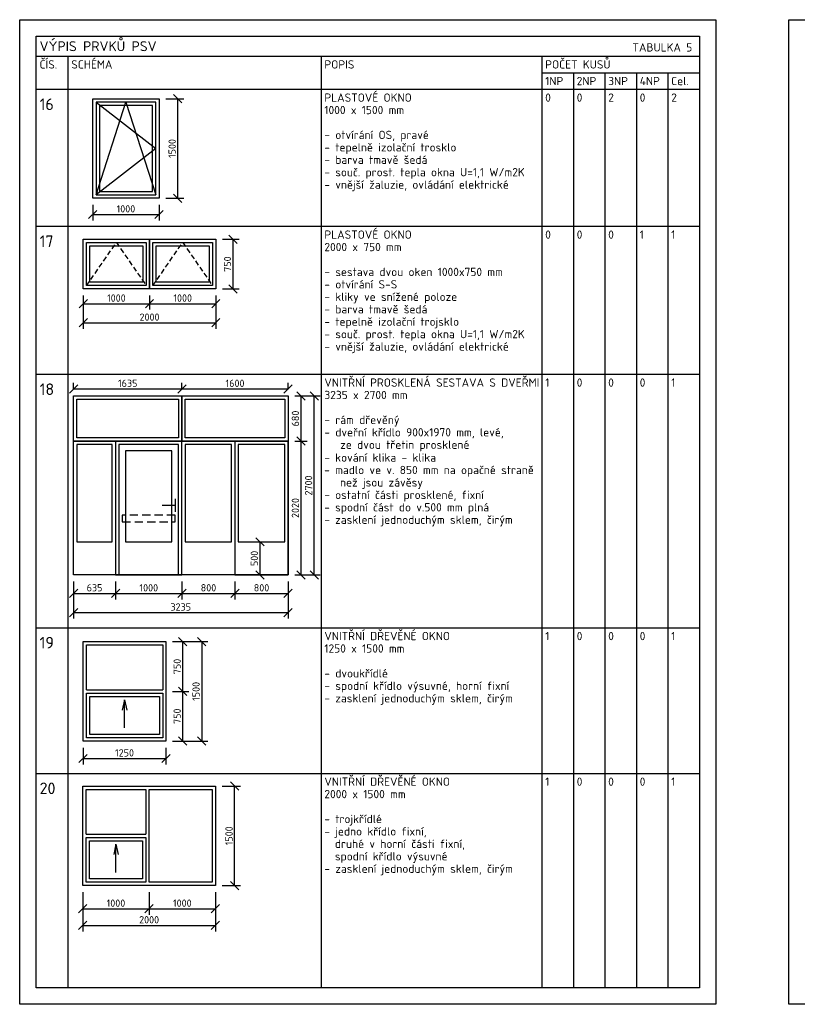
# Model space of a CAD drawing. Header units: millimetres. Extents: x -118752 to 407724, y -73278 to 155058.
# Tile 123 of 256: x -38756 to -27029, y 115672 to 130522. Entities that reach past the tile are written whole.
import ezdxf

# ---------------------------------------------------------------- set-up
doc = ezdxf.new("R2010")
doc.units = ezdxf.units.MM
doc.header["$LTSCALE"] = 10
doc.linetypes.add('DASH', pattern=[0.75, 0.5, -0.25])
for name, color, linetype, lineweight in [('CKKOTY', 3, 'Continuous', 25), ('CKTABULKY', 7, 'Continuous', 25), ('pohledy', 7, 'Continuous', 25)]:
    doc.layers.add(name, color=color, linetype=linetype, lineweight=lineweight)
doc.styles.get("Standard").update_dxf_attribs({"font": 'isocpeur.ttf'})
doc.styles.add('TABULKY', font='isocpeur.ttf')
doc.dimstyles.new('CADKON obrazky', dxfattribs={"dimscale": 50, "dimtxt": 2.2, "dimasz": 2.5, "dimexe": 1.8, "dimexo": 2, "dimgap": 0.6, "dimtad": 1, "dimrnd": 1, "dimtxsty": 'Standard', "dimblk1": 'OBLIQUE', "dimblk2": 'OBLIQUE', "dimsah": 1, "dimcen": 2.5, "dimadec": 1, "dimazin": 2, "dimtfac": 1, "dimtdec": 4, "dimtix": 1, "dimtmove": 2, "dimatfit": 3, "dimldrblk": 'OPEN30', "dimfxl": 5, "dimfxlon": 1, "dimtolj": 1, "dimarcsym": 0})

# ---------------------------------------------------------------- blocks, each defined once
blk = doc.blocks.new('_OBLIQUE')
at = {"color": 0, "linetype": 'ByBlock'}
blk.add_line((-0.5, -0.5), (0.5, 0.5), dxfattribs=at)
blk = doc.blocks.new('*D8533')
at = {"layer": 'CKKOTY', "color": 0, "lineweight": -2}
for p, q in [((-37654, 127729), (-37654, 127494)), ((-36654, 127729), (-36654, 127494)), ((-37654, 127584), (-36654, 127584))]:
    blk.add_line(p, q, dxfattribs=at)
at = {"layer": 'Defpoints', "color": 0}
for p in [(-37654, 127829), (-36654, 127829), (-36654, 127584)]:
    blk.add_point(p, dxfattribs=at)
at = {"layer": 'CKKOTY', "color": 0, "lineweight": -2, "xscale": 125, "yscale": 125, "zscale": 125, "rotation": 180}
blk.add_blockref('_OBLIQUE', (-37654, 127584), dxfattribs=at)
at = {"layer": 'CKKOTY', "color": 0, "lineweight": -2, "xscale": 125, "yscale": 125, "zscale": 125}
blk.add_blockref('_OBLIQUE', (-36654, 127584), dxfattribs=at)
at = {"layer": 'CKKOTY', "color": 0, "insert": (-37154, 127669), "char_height": 110, "attachment_point": 5}
blk.add_mtext('\\A1;1000', dxfattribs=at)
blk = doc.blocks.new('_Open30')
at = {"color": 0, "lineweight": -2}
for p, q in [((-1, 0.27), (0, 0)), ((0, 0), (-1, -0.27)), ((0, 0), (-1, 0))]:
    blk.add_line(p, q, dxfattribs=at)
blk = doc.blocks.new('*D8534')
at = {"layer": 'CKKOTY', "color": 0, "lineweight": -2}
for p, q in [((-36554, 129329), (-36282, 129329)), ((-36372, 127829), (-36372, 129329)), ((-36554, 127829), (-36282, 127829))]:
    blk.add_line(p, q, dxfattribs=at)
at = {"layer": 'Defpoints', "color": 0}
for p in [(-36654, 129329), (-36372, 129329), (-36654, 127829)]:
    blk.add_point(p, dxfattribs=at)
at = {"layer": 'CKKOTY', "color": 0, "lineweight": -2, "xscale": 125, "yscale": 125, "zscale": 125}
for p, rotation in [((-36372, 129329), 90), ((-36372, 127829), 270)]:
    blk.add_blockref('_OBLIQUE', p, dxfattribs=dict(at, rotation=rotation))
at = {"layer": 'CKKOTY', "color": 0, "insert": (-36457, 128579), "char_height": 110, "attachment_point": 5, "rotation": 90}
blk.add_mtext('\\A1;1500', dxfattribs=at)
blk = doc.blocks.new('*D8535')
at = {"layer": 'CKKOTY', "color": 0, "lineweight": -2}
for p, q in [((-37798, 126361), (-37798, 126149)), ((-37798, 126239), (-36798, 126239)), ((-36798, 126361), (-36798, 126149))]:
    blk.add_line(p, q, dxfattribs=at)
at = {"layer": 'Defpoints', "color": 0}
for p in [(-37798, 126461), (-36798, 126461), (-36798, 126239)]:
    blk.add_point(p, dxfattribs=at)
at = {"layer": 'CKKOTY', "color": 0, "lineweight": -2, "xscale": 125, "yscale": 125, "zscale": 125, "rotation": 180}
blk.add_blockref('_OBLIQUE', (-37798, 126239), dxfattribs=at)
at = {"layer": 'CKKOTY', "color": 0, "lineweight": -2, "xscale": 125, "yscale": 125, "zscale": 125}
blk.add_blockref('_OBLIQUE', (-36798, 126239), dxfattribs=at)
at = {"layer": 'CKKOTY', "color": 0, "insert": (-37298, 126324), "char_height": 110, "attachment_point": 5}
blk.add_mtext('\\A1;1000', dxfattribs=at)
blk = doc.blocks.new('*D8536')
at = {"layer": 'CKKOTY', "color": 0, "lineweight": -2}
for p, q in [((-36798, 126361), (-36798, 126149)), ((-36798, 126239), (-35798, 126239)), ((-35798, 126361), (-35798, 126149))]:
    blk.add_line(p, q, dxfattribs=at)
at = {"layer": 'Defpoints', "color": 0}
for p in [(-36798, 126461), (-35798, 126461), (-35798, 126239)]:
    blk.add_point(p, dxfattribs=at)
at = {"layer": 'CKKOTY', "color": 0, "lineweight": -2, "xscale": 125, "yscale": 125, "zscale": 125, "rotation": 180}
blk.add_blockref('_OBLIQUE', (-36798, 126239), dxfattribs=at)
at = {"layer": 'CKKOTY', "color": 0, "lineweight": -2, "xscale": 125, "yscale": 125, "zscale": 125}
blk.add_blockref('_OBLIQUE', (-35798, 126239), dxfattribs=at)
at = {"layer": 'CKKOTY', "color": 0, "insert": (-36298, 126324), "char_height": 110, "attachment_point": 5}
blk.add_mtext('\\A1;1000', dxfattribs=at)
blk = doc.blocks.new('*D8537')
at = {"layer": 'CKKOTY', "color": 0, "lineweight": -2}
for p, q in [((-35698, 127211), (-35447, 127211)), ((-35537, 126461), (-35537, 127211)), ((-35698, 126461), (-35447, 126461))]:
    blk.add_line(p, q, dxfattribs=at)
at = {"layer": 'Defpoints', "color": 0}
for p in [(-35798, 127211), (-35537, 127211), (-35798, 126461)]:
    blk.add_point(p, dxfattribs=at)
at = {"layer": 'CKKOTY', "color": 0, "lineweight": -2, "xscale": 125, "yscale": 125, "zscale": 125}
for p, rotation in [((-35537, 127211), 90), ((-35537, 126461), 270)]:
    blk.add_blockref('_OBLIQUE', p, dxfattribs=dict(at, rotation=rotation))
at = {"layer": 'CKKOTY', "color": 0, "insert": (-35622, 126836), "char_height": 110, "attachment_point": 5, "rotation": 90}
blk.add_mtext('\\A1;750', dxfattribs=at)
blk = doc.blocks.new('*D8538')
at = {"layer": 'CKKOTY', "color": 0, "lineweight": -2}
for p, q in [((-37798, 126201), (-37798, 125861)), ((-35798, 126201), (-35798, 125861)), ((-37798, 125951), (-35798, 125951))]:
    blk.add_line(p, q, dxfattribs=at)
at = {"layer": 'Defpoints', "color": 0}
for p in [(-37798, 126461), (-35798, 126461), (-35798, 125951)]:
    blk.add_point(p, dxfattribs=at)
at = {"layer": 'CKKOTY', "color": 0, "lineweight": -2, "xscale": 125, "yscale": 125, "zscale": 125, "rotation": 180}
blk.add_blockref('_OBLIQUE', (-37798, 125951), dxfattribs=at)
at = {"layer": 'CKKOTY', "color": 0, "lineweight": -2, "xscale": 125, "yscale": 125, "zscale": 125}
blk.add_blockref('_OBLIQUE', (-35798, 125951), dxfattribs=at)
at = {"layer": 'CKKOTY', "color": 0, "insert": (-36798, 126036), "char_height": 110, "attachment_point": 5}
blk.add_mtext('\\A1;2000', dxfattribs=at)
blk = doc.blocks.new('*D8539')
at = {"layer": 'CKKOTY', "color": 0, "lineweight": -2}
for p, q in [((-34609, 124167), (-34423, 124167)), ((-34513, 122147), (-34513, 124167)), ((-34609, 122147), (-34423, 122147))]:
    blk.add_line(p, q, dxfattribs=at)
at = {"layer": 'Defpoints', "color": 0}
for p in [(-34709, 124167), (-34513, 124167), (-34709, 122147)]:
    blk.add_point(p, dxfattribs=at)
at = {"layer": 'CKKOTY', "color": 0, "lineweight": -2, "xscale": 125, "yscale": 125, "zscale": 125}
for p, rotation in [((-34513, 124167), 90), ((-34513, 122147), 270)]:
    blk.add_blockref('_OBLIQUE', p, dxfattribs=dict(at, rotation=rotation))
at = {"layer": 'CKKOTY', "color": 0, "insert": (-34598, 123157), "char_height": 110, "attachment_point": 5, "rotation": 90}
blk.add_mtext('\\A1;2020', dxfattribs=at)
blk = doc.blocks.new('*D8540')
at = {"layer": 'CKKOTY', "color": 0, "lineweight": -2}
for p, q in [((-34609, 124847), (-34423, 124847)), ((-34513, 124167), (-34513, 124847)), ((-34609, 124167), (-34423, 124167))]:
    blk.add_line(p, q, dxfattribs=at)
at = {"layer": 'Defpoints', "color": 0}
for p in [(-34709, 124847), (-34513, 124847), (-34709, 124167)]:
    blk.add_point(p, dxfattribs=at)
at = {"layer": 'CKKOTY', "color": 0, "lineweight": -2, "xscale": 125, "yscale": 125, "zscale": 125}
for p, rotation in [((-34513, 124847), 90), ((-34513, 124167), 270)]:
    blk.add_blockref('_OBLIQUE', p, dxfattribs=dict(at, rotation=rotation))
at = {"layer": 'CKKOTY', "color": 0, "insert": (-34598, 124507), "char_height": 110, "attachment_point": 5, "rotation": 90}
blk.add_mtext('\\A1;680', dxfattribs=at)
blk = doc.blocks.new('*D8541')
at = {"layer": 'CKKOTY', "color": 0, "lineweight": -2}
for p, q in [((-34564, 124847), (-34224, 124847)), ((-34314, 122147), (-34314, 124847)), ((-34564, 122147), (-34224, 122147))]:
    blk.add_line(p, q, dxfattribs=at)
at = {"layer": 'Defpoints', "color": 0}
for p in [(-34709, 124847), (-34314, 124847), (-34709, 122147)]:
    blk.add_point(p, dxfattribs=at)
at = {"layer": 'CKKOTY', "color": 0, "lineweight": -2, "xscale": 125, "yscale": 125, "zscale": 125}
for p, rotation in [((-34314, 124847), 90), ((-34314, 122147), 270)]:
    blk.add_blockref('_OBLIQUE', p, dxfattribs=dict(at, rotation=rotation))
at = {"layer": 'CKKOTY', "color": 0, "insert": (-34399, 123497), "char_height": 110, "attachment_point": 5, "rotation": 90}
blk.add_mtext('\\A1;2700', dxfattribs=at)
blk = doc.blocks.new('*D8542')
at = {"layer": 'CKKOTY', "color": 0, "lineweight": -2}
for p, q in [((-35359, 122647), (-35042, 122647)), ((-35132, 122647), (-35132, 122147)), ((-35359, 122147), (-35042, 122147))]:
    blk.add_line(p, q, dxfattribs=at)
at = {"layer": 'Defpoints', "color": 0}
for p in [(-35459, 122647), (-35459, 122147), (-35132, 122147)]:
    blk.add_point(p, dxfattribs=at)
at = {"layer": 'CKKOTY', "color": 0, "lineweight": -2, "xscale": 125, "yscale": 125, "zscale": 125}
for p, rotation in [((-35132, 122647), 90), ((-35132, 122147), 270)]:
    blk.add_blockref('_OBLIQUE', p, dxfattribs=dict(at, rotation=rotation))
at = {"layer": 'CKKOTY', "color": 0, "insert": (-35217, 122397), "char_height": 110, "attachment_point": 5, "rotation": 90}
blk.add_mtext('\\A1;500', dxfattribs=at)
blk = doc.blocks.new('*D8543')
at = {"layer": 'CKKOTY', "color": 0, "lineweight": -2}
for p, q in [((-37944, 122047), (-37944, 121779)), ((-37309, 122047), (-37309, 121779)), ((-37944, 121869), (-37309, 121869))]:
    blk.add_line(p, q, dxfattribs=at)
at = {"layer": 'Defpoints', "color": 0}
for p in [(-37944, 122147), (-37309, 122147), (-37309, 121869)]:
    blk.add_point(p, dxfattribs=at)
at = {"layer": 'CKKOTY', "color": 0, "lineweight": -2, "xscale": 125, "yscale": 125, "zscale": 125, "rotation": 180}
blk.add_blockref('_OBLIQUE', (-37944, 121869), dxfattribs=at)
at = {"layer": 'CKKOTY', "color": 0, "lineweight": -2, "xscale": 125, "yscale": 125, "zscale": 125}
blk.add_blockref('_OBLIQUE', (-37309, 121869), dxfattribs=at)
at = {"layer": 'CKKOTY', "color": 0, "insert": (-37627, 121954), "char_height": 110, "attachment_point": 5}
blk.add_mtext('\\A1;635', dxfattribs=at)
blk = doc.blocks.new('*D8544')
at = {"layer": 'CKKOTY', "color": 0, "lineweight": -2}
for p, q in [((-37309, 122047), (-37309, 121779)), ((-36309, 122047), (-36309, 121779)), ((-37309, 121869), (-36309, 121869))]:
    blk.add_line(p, q, dxfattribs=at)
at = {"layer": 'Defpoints', "color": 0}
for p in [(-37309, 122147), (-36309, 122147), (-36309, 121869)]:
    blk.add_point(p, dxfattribs=at)
at = {"layer": 'CKKOTY', "color": 0, "lineweight": -2, "xscale": 125, "yscale": 125, "zscale": 125, "rotation": 180}
blk.add_blockref('_OBLIQUE', (-37309, 121869), dxfattribs=at)
at = {"layer": 'CKKOTY', "color": 0, "lineweight": -2, "xscale": 125, "yscale": 125, "zscale": 125}
blk.add_blockref('_OBLIQUE', (-36309, 121869), dxfattribs=at)
at = {"layer": 'CKKOTY', "color": 0, "insert": (-36809, 121954), "char_height": 110, "attachment_point": 5}
blk.add_mtext('\\A1;1000', dxfattribs=at)
blk = doc.blocks.new('*D8545')
at = {"layer": 'CKKOTY', "color": 0, "lineweight": -2}
for p, q in [((-36309, 122047), (-36309, 121779)), ((-35509, 122047), (-35509, 121779)), ((-36309, 121869), (-35509, 121869))]:
    blk.add_line(p, q, dxfattribs=at)
at = {"layer": 'Defpoints', "color": 0}
for p in [(-36309, 122147), (-35509, 122147), (-35509, 121869)]:
    blk.add_point(p, dxfattribs=at)
at = {"layer": 'CKKOTY', "color": 0, "lineweight": -2, "xscale": 125, "yscale": 125, "zscale": 125, "rotation": 180}
blk.add_blockref('_OBLIQUE', (-36309, 121869), dxfattribs=at)
at = {"layer": 'CKKOTY', "color": 0, "lineweight": -2, "xscale": 125, "yscale": 125, "zscale": 125}
blk.add_blockref('_OBLIQUE', (-35509, 121869), dxfattribs=at)
at = {"layer": 'CKKOTY', "color": 0, "insert": (-35909, 121954), "char_height": 110, "attachment_point": 5}
blk.add_mtext('\\A1;800', dxfattribs=at)
blk = doc.blocks.new('*D8546')
at = {"layer": 'CKKOTY', "color": 0, "lineweight": -2}
for p, q in [((-35509, 122047), (-35509, 121779)), ((-34709, 122047), (-34709, 121779)), ((-35509, 121869), (-34709, 121869))]:
    blk.add_line(p, q, dxfattribs=at)
at = {"layer": 'Defpoints', "color": 0}
for p in [(-35509, 122147), (-34709, 122147), (-34709, 121869)]:
    blk.add_point(p, dxfattribs=at)
at = {"layer": 'CKKOTY', "color": 0, "lineweight": -2, "xscale": 125, "yscale": 125, "zscale": 125, "rotation": 180}
blk.add_blockref('_OBLIQUE', (-35509, 121869), dxfattribs=at)
at = {"layer": 'CKKOTY', "color": 0, "lineweight": -2, "xscale": 125, "yscale": 125, "zscale": 125}
blk.add_blockref('_OBLIQUE', (-34709, 121869), dxfattribs=at)
at = {"layer": 'CKKOTY', "color": 0, "insert": (-35109, 121954), "char_height": 110, "attachment_point": 5}
blk.add_mtext('\\A1;800', dxfattribs=at)
blk = doc.blocks.new('*D8547')
at = {"layer": 'CKKOTY', "color": 0, "lineweight": -2}
for p, q in [((-37944, 121830), (-37944, 121490)), ((-34709, 121830), (-34709, 121490)), ((-37944, 121580), (-34709, 121580))]:
    blk.add_line(p, q, dxfattribs=at)
at = {"layer": 'Defpoints', "color": 0}
for p in [(-37944, 122147), (-34709, 122147), (-34709, 121580)]:
    blk.add_point(p, dxfattribs=at)
at = {"layer": 'CKKOTY', "color": 0, "lineweight": -2, "xscale": 125, "yscale": 125, "zscale": 125, "rotation": 180}
blk.add_blockref('_OBLIQUE', (-37944, 121580), dxfattribs=at)
at = {"layer": 'CKKOTY', "color": 0, "lineweight": -2, "xscale": 125, "yscale": 125, "zscale": 125}
blk.add_blockref('_OBLIQUE', (-34709, 121580), dxfattribs=at)
at = {"layer": 'CKKOTY', "color": 0, "insert": (-36327, 121665), "char_height": 110, "attachment_point": 5}
blk.add_mtext('\\A1;3235', dxfattribs=at)
blk = doc.blocks.new('*D8548')
at = {"layer": 'CKKOTY', "color": 0, "lineweight": -2}
for p, q in [((-37944, 124947), (-37944, 125043)), ((-36309, 124947), (-36309, 125043)), ((-37944, 124953), (-36309, 124953))]:
    blk.add_line(p, q, dxfattribs=at)
at = {"layer": 'Defpoints', "color": 0}
for p in [(-36309, 124953), (-37944, 124847), (-36309, 124847)]:
    blk.add_point(p, dxfattribs=at)
at = {"layer": 'CKKOTY', "color": 0, "lineweight": -2, "xscale": 125, "yscale": 125, "zscale": 125, "rotation": 180}
blk.add_blockref('_OBLIQUE', (-37944, 124953), dxfattribs=at)
at = {"layer": 'CKKOTY', "color": 0, "lineweight": -2, "xscale": 125, "yscale": 125, "zscale": 125}
blk.add_blockref('_OBLIQUE', (-36309, 124953), dxfattribs=at)
at = {"layer": 'CKKOTY', "color": 0, "insert": (-37127, 125038), "char_height": 110, "attachment_point": 5}
blk.add_mtext('\\A1;1635', dxfattribs=at)
blk = doc.blocks.new('*D8549')
at = {"layer": 'CKKOTY', "color": 0, "lineweight": -2}
for p, q in [((-36309, 124947), (-36309, 125043)), ((-34709, 124947), (-34709, 125043)), ((-36309, 124953), (-34709, 124953))]:
    blk.add_line(p, q, dxfattribs=at)
at = {"layer": 'Defpoints', "color": 0}
for p in [(-34709, 124953), (-36309, 124847), (-34709, 124847)]:
    blk.add_point(p, dxfattribs=at)
at = {"layer": 'CKKOTY', "color": 0, "lineweight": -2, "xscale": 125, "yscale": 125, "zscale": 125, "rotation": 180}
blk.add_blockref('_OBLIQUE', (-36309, 124953), dxfattribs=at)
at = {"layer": 'CKKOTY', "color": 0, "lineweight": -2, "xscale": 125, "yscale": 125, "zscale": 125}
blk.add_blockref('_OBLIQUE', (-34709, 124953), dxfattribs=at)
at = {"layer": 'CKKOTY', "color": 0, "insert": (-35509, 125038), "char_height": 110, "attachment_point": 5}
blk.add_mtext('\\A1;1600', dxfattribs=at)
blk = doc.blocks.new('*D8550')
at = {"layer": 'CKKOTY', "color": 0, "lineweight": -2}
for p, q in [((-37800, 119542), (-37800, 119289)), ((-36550, 119542), (-36550, 119289)), ((-37800, 119379), (-36550, 119379))]:
    blk.add_line(p, q, dxfattribs=at)
at = {"layer": 'Defpoints', "color": 0}
for p in [(-37800, 119642), (-36550, 119642), (-36550, 119379)]:
    blk.add_point(p, dxfattribs=at)
at = {"layer": 'CKKOTY', "color": 0, "lineweight": -2, "xscale": 125, "yscale": 125, "zscale": 125, "rotation": 180}
blk.add_blockref('_OBLIQUE', (-37800, 119379), dxfattribs=at)
at = {"layer": 'CKKOTY', "color": 0, "lineweight": -2, "xscale": 125, "yscale": 125, "zscale": 125}
blk.add_blockref('_OBLIQUE', (-36550, 119379), dxfattribs=at)
at = {"layer": 'CKKOTY', "color": 0, "insert": (-37175, 119464), "char_height": 110, "attachment_point": 5}
blk.add_mtext('\\A1;1250', dxfattribs=at)
blk = doc.blocks.new('*D8551')
at = {"layer": 'CKKOTY', "color": 0, "lineweight": -2}
for p, q in [((-36450, 120392), (-36206, 120392)), ((-36296, 119642), (-36296, 120392)), ((-36450, 119642), (-36206, 119642))]:
    blk.add_line(p, q, dxfattribs=at)
at = {"layer": 'Defpoints', "color": 0}
for p in [(-36550, 120392), (-36296, 120392), (-36550, 119642)]:
    blk.add_point(p, dxfattribs=at)
at = {"layer": 'CKKOTY', "color": 0, "lineweight": -2, "xscale": 125, "yscale": 125, "zscale": 125}
for p, rotation in [((-36296, 120392), 90), ((-36296, 119642), 270)]:
    blk.add_blockref('_OBLIQUE', p, dxfattribs=dict(at, rotation=rotation))
at = {"layer": 'CKKOTY', "color": 0, "insert": (-36381, 120017), "char_height": 110, "attachment_point": 5, "rotation": 90}
blk.add_mtext('\\A1;750', dxfattribs=at)
blk = doc.blocks.new('*D8552')
at = {"layer": 'CKKOTY', "color": 0, "lineweight": -2}
for p, q in [((-36450, 121142), (-36206, 121142)), ((-36296, 120392), (-36296, 121142)), ((-36450, 120392), (-36206, 120392))]:
    blk.add_line(p, q, dxfattribs=at)
at = {"layer": 'Defpoints', "color": 0}
for p in [(-36550, 121142), (-36296, 121142), (-36550, 120392)]:
    blk.add_point(p, dxfattribs=at)
at = {"layer": 'CKKOTY', "color": 0, "lineweight": -2, "xscale": 125, "yscale": 125, "zscale": 125}
for p, rotation in [((-36296, 121142), 90), ((-36296, 120392), 270)]:
    blk.add_blockref('_OBLIQUE', p, dxfattribs=dict(at, rotation=rotation))
at = {"layer": 'CKKOTY', "color": 0, "insert": (-36381, 120767), "char_height": 110, "attachment_point": 5, "rotation": 90}
blk.add_mtext('\\A1;750', dxfattribs=at)
blk = doc.blocks.new('*D8553')
at = {"layer": 'CKKOTY', "color": 0, "lineweight": -2}
for p, q in [((-36261, 121142), (-35921, 121142)), ((-36011, 121142), (-36011, 119642)), ((-36261, 119642), (-35921, 119642))]:
    blk.add_line(p, q, dxfattribs=at)
at = {"layer": 'Defpoints', "color": 0}
for p in [(-36550, 121142), (-36550, 119642), (-36011, 119642)]:
    blk.add_point(p, dxfattribs=at)
at = {"layer": 'CKKOTY', "color": 0, "lineweight": -2, "xscale": 125, "yscale": 125, "zscale": 125}
for p, rotation in [((-36011, 121142), 90), ((-36011, 119642), 270)]:
    blk.add_blockref('_OBLIQUE', p, dxfattribs=dict(at, rotation=rotation))
at = {"layer": 'CKKOTY', "color": 0, "insert": (-36096, 120392), "char_height": 110, "attachment_point": 5, "rotation": 90}
blk.add_mtext('\\A1;1500', dxfattribs=at)
blk = doc.blocks.new('*D8554')
at = {"layer": 'CKKOTY', "color": 0, "lineweight": -2}
for p, q in [((-37804, 117363), (-37804, 117023)), ((-36804, 117363), (-36804, 117023)), ((-37804, 117113), (-36804, 117113))]:
    blk.add_line(p, q, dxfattribs=at)
at = {"layer": 'Defpoints', "color": 0}
for p in [(-37804, 117463), (-36804, 117463), (-36804, 117113)]:
    blk.add_point(p, dxfattribs=at)
at = {"layer": 'CKKOTY', "color": 0, "lineweight": -2, "xscale": 125, "yscale": 125, "zscale": 125, "rotation": 180}
blk.add_blockref('_OBLIQUE', (-37804, 117113), dxfattribs=at)
at = {"layer": 'CKKOTY', "color": 0, "lineweight": -2, "xscale": 125, "yscale": 125, "zscale": 125}
blk.add_blockref('_OBLIQUE', (-36804, 117113), dxfattribs=at)
at = {"layer": 'CKKOTY', "color": 0, "insert": (-37304, 117198), "char_height": 110, "attachment_point": 5}
blk.add_mtext('\\A1;1000', dxfattribs=at)
blk = doc.blocks.new('*D8555')
at = {"layer": 'CKKOTY', "color": 0, "lineweight": -2}
for p, q in [((-36804, 117363), (-36804, 117023)), ((-35804, 117363), (-35804, 117023)), ((-36804, 117113), (-35804, 117113))]:
    blk.add_line(p, q, dxfattribs=at)
at = {"layer": 'Defpoints', "color": 0}
for p in [(-36804, 117463), (-35804, 117463), (-35804, 117113)]:
    blk.add_point(p, dxfattribs=at)
at = {"layer": 'CKKOTY', "color": 0, "lineweight": -2, "xscale": 125, "yscale": 125, "zscale": 125, "rotation": 180}
blk.add_blockref('_OBLIQUE', (-36804, 117113), dxfattribs=at)
at = {"layer": 'CKKOTY', "color": 0, "lineweight": -2, "xscale": 125, "yscale": 125, "zscale": 125}
blk.add_blockref('_OBLIQUE', (-35804, 117113), dxfattribs=at)
at = {"layer": 'CKKOTY', "color": 0, "insert": (-36304, 117198), "char_height": 110, "attachment_point": 5}
blk.add_mtext('\\A1;1000', dxfattribs=at)
blk = doc.blocks.new('*D8556')
at = {"layer": 'CKKOTY', "color": 0, "lineweight": -2}
for p, q in [((-37804, 117112), (-37804, 116772)), ((-35804, 117112), (-35804, 116772)), ((-37804, 116862), (-35804, 116862))]:
    blk.add_line(p, q, dxfattribs=at)
at = {"layer": 'Defpoints', "color": 0}
for p in [(-37804, 117463), (-35804, 117463), (-35804, 116862)]:
    blk.add_point(p, dxfattribs=at)
at = {"layer": 'CKKOTY', "color": 0, "lineweight": -2, "xscale": 125, "yscale": 125, "zscale": 125, "rotation": 180}
blk.add_blockref('_OBLIQUE', (-37804, 116862), dxfattribs=at)
at = {"layer": 'CKKOTY', "color": 0, "lineweight": -2, "xscale": 125, "yscale": 125, "zscale": 125}
blk.add_blockref('_OBLIQUE', (-35804, 116862), dxfattribs=at)
at = {"layer": 'CKKOTY', "color": 0, "insert": (-36804, 116947), "char_height": 110, "attachment_point": 5}
blk.add_mtext('\\A1;2000', dxfattribs=at)
blk = doc.blocks.new('*D8557')
at = {"layer": 'CKKOTY', "color": 0, "lineweight": -2}
for p, q in [((-35704, 118963), (-35424, 118963)), ((-35514, 117463), (-35514, 118963)), ((-35704, 117463), (-35424, 117463))]:
    blk.add_line(p, q, dxfattribs=at)
at = {"layer": 'Defpoints', "color": 0}
for p in [(-35804, 118963), (-35514, 118963), (-35804, 117463)]:
    blk.add_point(p, dxfattribs=at)
at = {"layer": 'CKKOTY', "color": 0, "lineweight": -2, "xscale": 125, "yscale": 125, "zscale": 125}
for p, rotation in [((-35514, 118963), 90), ((-35514, 117463), 270)]:
    blk.add_blockref('_OBLIQUE', p, dxfattribs=dict(at, rotation=rotation))
at = {"layer": 'CKKOTY', "color": 0, "insert": (-35599, 118213), "char_height": 110, "attachment_point": 5, "rotation": 90}
blk.add_mtext('\\A1;1500', dxfattribs=at)
blk = doc.blocks.new('ABCK_BLKTAB_1457013189_0_25')
at = {"layer": 'CKTABULKY'}
for p, q in [((0.05, 0.775), (1.2, 0.775)), ((0.05, 0.725), (1.2, 0.725)), ((0.625, 0.622), (0.591, 0.468)), ((0.625, 0.199), (0.625, 0.622)), ((0.625, 0.622), (0.659, 0.468))]:
    blk.add_line(p, q, dxfattribs=at)
for points in [[(0, 1.5), (1.25, 1.5), (1.25, 0), (0, 0), (0, 1.5)], [(0.05, 0.775), (0.05, 1.45), (1.2, 1.45), (1.2, 0.775)], [(1.2, 0.725), (1.2, 0.05), (0.05, 0.05), (0.05, 0.725)], [(0.1, 0.675), (1.15, 0.675), (1.15, 0.1), (0.1, 0.1), (0.1, 0.675)]]:
    blk.add_lwpolyline(points, dxfattribs=at)
blk = doc.blocks.new('ABCK_BLKTAB_1457013189_0_22')
at = {"layer": 'CKTABULKY'}
for p, q in [((1, 1.5), (0, 1.5)), ((0, 1.5), (0, 0)), ((1, 0), (1, 1.5)), ((0, 0), (1, 0))]:
    blk.add_line(p, q, dxfattribs=at)
at = {"layer": 'CKTABULKY', "linetype": 'DASH', "ltscale": 15}
for p, q in [((0.95, 1.45), (0.05, 0.75)), ((0.5, 1.45), (0.05, 0.05)), ((0.95, 0.05), (0.5, 1.45)), ((0.05, 0.75), (0.95, 0.05))]:
    blk.add_line(p, q, dxfattribs=at)
at = {"layer": 'CKTABULKY'}
for points in [[(0.05, 1.45), (0.95, 1.45), (0.95, 0.05), (0.05, 0.05), (0.05, 1.45)], [(0.1, 1.4), (0.9, 1.4), (0.9, 0.1), (0.1, 0.1), (0.1, 1.4)]]:
    blk.add_lwpolyline(points, dxfattribs=at)
blk = doc.blocks.new('ABCK_BLKTAB_1457013189_0_26')
at = {"layer": 'CKTABULKY'}
for p, q in [((0.05, 0.775), (0.95, 0.775)), ((0.05, 0.725), (0.95, 0.725)), ((0.5, 0.622), (0.466, 0.468)), ((0.5, 0.199), (0.5, 0.622)), ((0.5, 0.622), (0.534, 0.468))]:
    blk.add_line(p, q, dxfattribs=at)
for points in [[(0, 1.5), (2, 1.5), (2, 0), (0, 0), (0, 1.5)], [(0.05, 0.775), (0.05, 1.45), (0.95, 1.45), (0.95, 0.775)], [(1, 1.45), (1.95, 1.45), (1.95, 0.05), (1, 0.05), (1, 1.45)], [(0.95, 0.725), (0.95, 0.05), (0.05, 0.05), (0.05, 0.725)], [(0.1, 0.675), (0.9, 0.675), (0.9, 0.1), (0.1, 0.1), (0.1, 0.675)]]:
    blk.add_lwpolyline(points, dxfattribs=at)

msp = doc.modelspace()

# ---------------------------------------------------------------- linework, layer by layer
at = {"layer": 'CKTABULKY', "color": 0, "lineweight": 0}
for p, q in [((-38755.834, 130522.004), (-38255.834, 130522.004)), ((-38755.834, 130522.004), (-38755.834, 130022.004)), ((-28255.834, 130522.004), (-28755.834, 130522.004)), ((-28255.834, 130522.004), (-28255.834, 130022.004)), ((-27156.333, 130522.004), (-26656.333, 130522.004)), ((-27156.333, 130522.004), (-27156.333, 130022.004))]:
    msp.add_line(p, q, dxfattribs=at)
at = {"layer": 'CKTABULKY', "lineweight": 30}
for p, q in [((-38505.834, 129972.004), (-38163.231, 129972.004)), ((-38163.231, 129972.004), (-32005.834, 129972.004)), ((-38028.018, 129972.004), (-38028.018, 115922.004)), ((-34211.091, 129972.004), (-34211.091, 115922.004)), ((-32005.834, 129972.004), (-28505.834, 129972.004)), ((-30880.834, 129972.004), (-30880.834, 115922.004)), ((-30880.834, 129722.004), (-30405.834, 129722.004)), ((-30405.834, 129722.004), (-30405.834, 115922.004)), ((-30405.834, 129722.004), (-29930.834, 129722.004)), ((-29930.834, 129722.004), (-29930.834, 115922.004)), ((-29930.834, 129722.004), (-29455.834, 129722.004)), ((-29455.834, 129722.004), (-29455.834, 115922.004)), ((-29455.834, 129722.004), (-28980.834, 129722.004)), ((-28980.834, 129722.004), (-28980.834, 115922.004)), ((-28980.834, 129722.004), (-28505.834, 129722.004)), ((-28505.834, 129722.004), (-28505.834, 129472.004)), ((-38505.834, 129472.004), (-28505.834, 129472.004)), ((-38505.834, 127405.803), (-28505.834, 127405.803)), ((-38505.834, 125174.16), (-28505.834, 125174.16)), ((-38505.834, 121351.062), (-28505.834, 121351.062)), ((-38505.834, 119154.89), (-28505.834, 119154.89))]:
    msp.add_line(p, q, dxfattribs=at)
at = {"layer": 'CKTABULKY'}
for p, q in [((-36309.402, 124167.299), (-36309.402, 124847.299)), ((-37944.402, 124167.299), (-34709.402, 124167.299)), ((-36409.402, 123297.299), (-36409.402, 123097.299)), ((-36409.402, 123197.299), (-36609.402, 123197.299))]:
    msp.add_line(p, q, dxfattribs=at)
for points in [[(-34709.402, 122147.299), (-37944.402, 122147.299), (-37944.402, 124847.299), (-34709.402, 124847.299), (-34709.402, 122147.299)], [(-37944.402, 124847.299), (-36309.402, 124847.299), (-36309.402, 124167.299), (-37944.402, 124167.299), (-37944.402, 124847.299)], [(-37894.402, 124797.299), (-36359.402, 124797.299), (-36359.402, 124217.299), (-37894.402, 124217.299), (-37894.402, 124797.299)], [(-36309.402, 124847.299), (-34709.402, 124847.299), (-34709.402, 124167.299), (-36309.402, 124167.299), (-36309.402, 124847.299)], [(-36259.402, 124797.299), (-34759.402, 124797.299), (-34759.402, 124217.299), (-36259.402, 124217.299), (-36259.402, 124797.299)], [(-37309.402, 122147.299), (-36309.402, 122147.299), (-36309.402, 124167.299), (-37309.402, 124167.299), (-37309.402, 122147.299)], [(-34709.402, 124167.299), (-35509.402, 124167.299), (-35509.402, 122147.299), (-34709.402, 122147.299), (-34709.402, 124167.299)], [(-37359.402, 124117.299), (-37894.402, 124117.299), (-37894.402, 122647.299), (-37359.402, 122647.299), (-37359.402, 124117.299)], [(-37259.402, 122147.299), (-36359.402, 122147.299), (-36359.402, 124117.299), (-37259.402, 124117.299), (-37259.402, 122147.299)], [(-36459.402, 123047.299), (-36459.402, 124017.299), (-37159.402, 124017.299), (-37159.402, 123047.299)], [(-35559.402, 124117.299), (-36259.402, 124117.299), (-36259.402, 122647.299), (-35559.402, 122647.299), (-35559.402, 124117.299)], [(-34759.402, 124117.299), (-35459.402, 124117.299), (-35459.402, 122647.299), (-34759.402, 122647.299), (-34759.402, 124117.299)], [(-37159.402, 123047.299), (-37159.402, 122647.299), (-36459.402, 122647.299), (-36459.402, 123047.299)]]:
    msp.add_lwpolyline(points, dxfattribs=at)
at = {"layer": 'CKTABULKY', "linetype": 'DASH', "ltscale": 25}
msp.add_lwpolyline([(-37209.402, 122947.299), (-36409.402, 122947.299), (-36409.402, 123047.299), (-37209.402, 123047.299), (-37209.402, 122947.299)], dxfattribs=at)
at = {"layer": 'Defpoints'}
for points in [[(-38755.834, 130522.004), (-28255.834, 130522.004), (-28255.834, 115672.004), (-38755.834, 115672.004)], [(-27156.333, 130522.004), (-16656.333, 130522.004), (-16656.333, 115672.004), (-27156.333, 115672.004)]]:
    msp.add_lwpolyline(points, close=True, dxfattribs=at)
at = {"layer": 'pohledy', "linetype": 'DASH', "ltscale": 15}
for p, q in [((-37747.754, 126511.398), (-37297.754, 127161.398)), ((-37297.754, 127161.398), (-36847.754, 126511.398)), ((-36747.754, 126511.398), (-36297.754, 127161.398)), ((-36297.754, 127161.398), (-35847.754, 126511.398))]:
    msp.add_line(p, q, dxfattribs=at)
at = {"layer": 'pohledy'}
for points in [[(-38505.834, 130272.004), (-28505.834, 130272.004), (-28505.834, 115922.004), (-38505.834, 115922.004)], [(-37797.754, 127211.398), (-36797.754, 127211.398), (-36797.754, 126461.398), (-37797.754, 126461.398)], [(-37747.754, 127161.398), (-36847.754, 127161.398), (-36847.754, 126511.398), (-37747.754, 126511.398)], [(-36797.754, 127211.398), (-35797.754, 127211.398), (-35797.754, 126461.398), (-36797.754, 126461.398)], [(-36747.754, 127161.398), (-35847.754, 127161.398), (-35847.754, 126511.398), (-36747.754, 126511.398)], [(-37697.754, 127111.398), (-36897.754, 127111.398), (-36897.754, 126561.398), (-37697.754, 126561.398)], [(-36697.754, 127111.398), (-35897.754, 127111.398), (-35897.754, 126561.398), (-36697.754, 126561.398)]]:
    msp.add_lwpolyline(points, close=True, dxfattribs=at)

# ---------------------------------------------------------------- block references
at = {"layer": 'CKTABULKY', "xscale": -1000, "yscale": 1000, "zscale": 1000, "rotation": 359.9999999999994}
msp.add_blockref('ABCK_BLKTAB_1457013189_0_22', (-36653.971, 127829.465), dxfattribs=at)
at = {"layer": 'CKTABULKY', "xscale": 1000, "yscale": 1000, "zscale": 1000}
for name, p in [('ABCK_BLKTAB_1457013189_0_25', (-37799.657, 119641.597)), ('ABCK_BLKTAB_1457013189_0_26', (-37803.996, 117463.261))]:
    msp.add_blockref(name, p, dxfattribs=at)

# ---------------------------------------------------------------- texts
at = {"layer": 'CKTABULKY', "color": 6, "style": 'TABULKY'}
msp.add_text('VÝPIS PRVKŮ PSV', height=150, dxfattribs=at).set_placement((-38455.834, 130047.004))
at = {"layer": 'CKTABULKY', "style": 'TABULKY'}
for s, height, p in [('TABULKA 5', 125, (-29514.876, 130041.592)), ('ČÍS.', 125, (-38455.834, 129784.504)), ('SCHÉMA', 125, (-37978.018, 129784.504)), ('POPIS', 125, (-34161.091, 129784.504)), ('POČET KUSŮ', 125, (-30830.834, 129784.504)), ('1NP', 125, (-30830.834, 129534.504)), ('2NP', 125, (-30355.834, 129534.504)), ('3NP', 125, (-29880.834, 129534.504)), ('4NP', 125, (-29405.834, 129534.504)), ('Cel.', 125, (-28930.834, 129534.504)), ('PLASTOVÉ OKNO ^M', 125, (-34161.091, 129284.504)), ('0', 125, (-30830.834, 129284.504)), ('0', 125, (-30355.834, 129284.504)), ('2', 125, (-29880.834, 129284.504)), ('0', 125, (-29405.834, 129284.504)), ('2', 125, (-28930.834, 129284.504)), ('16', 175, (-38455.834, 129159.189)), ('1000 x 1500 mm^M', 125, (-34161.091, 129097.004)), ('- otvírání OS, pravé', 125, (-34161.091, 128722.004)), ('- tepelně izolační trosklo^M', 125, (-34161.091, 128534.504)), ('- barva tmavě šedá', 125, (-34161.091, 128347.004)), ('- souč. prost. tepla okna U=1,1 W/m2K^M', 125, (-34161.091, 128159.504)), ('- vnější žaluzie, ovládání elektrické', 125, (-34161.091, 127972.004)), ('17', 175, (-38455.834, 127092.988)), ('PLASTOVÉ OKNO ^M', 125, (-34161.091, 127218.303)), ('0', 125, (-30830.834, 127218.303)), ('0', 125, (-30355.834, 127218.303)), ('0', 125, (-29880.834, 127218.303)), ('1', 125, (-29405.834, 127218.303)), ('1', 125, (-28930.834, 127218.303)), ('2000 x 750 mm^M', 125, (-34161.091, 127030.803)), ('- sestava dvou oken 1000x750 mm', 125, (-34161.091, 126655.803)), ('- otvírání S-S^M', 125, (-34161.091, 126468.303)), ('- kliky ve snížené poloze', 125, (-34161.091, 126280.164)), ('- barva tmavě šedá', 125, (-34161.091, 126092.664)), ('- tepelně izolační trojsklo^M', 125, (-34161.091, 125905.164)), ('- souč. prost. tepla okna U=1,1 W/m2K^M', 125, (-34161.091, 125717.664)), ('- vnější žaluzie, ovládání elektrické', 125, (-34161.091, 125530.164)), ('18', 175, (-38455.834, 124861.345)), ('VNITŘNÍ PROSKLENÁ SESTAVA S DVEŘMI^M', 125, (-34161.091, 124986.66)), ('1', 125, (-30830.834, 124986.66)), ('0', 125, (-30355.834, 124986.66)), ('0', 125, (-29880.834, 124986.66)), ('0', 125, (-29405.834, 124986.66)), ('1', 125, (-28930.834, 124986.66)), ('3235 x 2700 mm^M', 125, (-34161.091, 124799.16)), ('- rám dřevěný^M', 125, (-34161.091, 124424.16)), ('- dveřní křídlo 900x1970 mm, levé,', 125, (-34161.091, 124236.66)), ('   ze dvou třetin prosklené^M', 125, (-34161.091, 124049.16)), ('- kování klika - klika^M', 125, (-34163.178, 123855.522)), ('- madlo ve v. 850 mm na opačné straně', 125, (-34163.178, 123668.022)), ('   než jsou závěsy', 125, (-34163.178, 123480.522)), ('- ostatní části prosklené, fixní^M', 125, (-34163.178, 123293.022)), ('- spodní část do v.500 mm plná^M', 125, (-34163.178, 123105.522)), ('- zasklení jednoduchým sklem, čirým', 125, (-34163.178, 122918.022)), ('VNITŘNÍ DŘEVĚNÉ OKNO^M', 125, (-34161.091, 121163.562)), ('19', 175, (-38455.834, 121038.247)), ('1', 125, (-30830.834, 121163.562)), ('0', 125, (-30355.834, 121163.562)), ('0', 125, (-29880.834, 121163.562)), ('0', 125, (-29405.834, 121163.562)), ('1', 125, (-28930.834, 121163.562)), ('1250 x 1500 mm^M', 125, (-34161.091, 120976.062)), ('- dvoukřídlé ^M', 125, (-34161.091, 120601.062)), ('- spodní křídlo výsuvné, horní fixní^M', 125, (-34161.091, 120413.562)), ('- zasklení jednoduchým sklem, čirým', 125, (-34161.091, 120226.062)), ('VNITŘNÍ DŘEVĚNÉ OKNO^M', 125, (-34161.091, 118967.39)), ('20', 175, (-38455.834, 118842.074)), ('1', 125, (-30830.834, 118967.39)), ('0', 125, (-30355.834, 118967.39)), ('0', 125, (-29880.834, 118967.39)), ('0', 125, (-29405.834, 118967.39)), ('1', 125, (-28930.834, 118967.39)), ('2000 x 1500 mm^M', 125, (-34161.091, 118779.89)), ('- trojkřídlé^M', 125, (-34161.091, 118404.89)), ('- jedno křídlo fixní,', 125, (-34161.091, 118217.39)), ('  druhé v horní části fixní, ', 125, (-34161.091, 118029.89)), ('  spodní křídlo výsuvné^M', 125, (-34161.091, 117842.39)), ('- zasklení jednoduchým sklem, čirým', 125, (-34161.091, 117654.89))]:
    msp.add_text(s, height=height, dxfattribs=at).set_placement(p)

# ---------------------------------------------------------------- dimensions: what is measured, and where the dimension line sits
at = {"layer": 'CKKOTY'}
for base, p1, p2, picture, middle in [((-36372.383, 129329.465), (-36653.971, 127829.465), (-36653.971, 129329.465), '*D8534', (-36457.383, 128579.465)), ((-35537.49, 127211.398), (-35797.754, 126461.398), (-35797.754, 127211.398), '*D8537', (-35622.49, 126836.398)), ((-34314.392, 124847.299), (-34709.402, 122147.299), (-34709.402, 124847.299), '*D8541', (-34399.392, 123497.299)), ((-34512.82, 124167.299), (-34709.402, 122147.299), (-34709.402, 124167.299), '*D8539', (-34597.82, 123157.299)), ((-35132.154, 122147.299), (-35459.402, 122647.299), (-35459.402, 122147.299), '*D8542', (-35217.154, 122397.299)), ((-36010.728, 119641.597), (-36549.657, 121141.597), (-36549.657, 119641.597), '*D8553', (-36095.728, 120391.597)), ((-36296.23, 120391.597), (-36549.657, 119641.597), (-36549.657, 120391.597), '*D8551', (-36381.23, 120016.597)), ((-35514.112, 118963.261), (-35803.996, 117463.261), (-35803.996, 118963.261), '*D8557', (-35599.112, 118213.261))]:
    dim = msp.add_linear_dim(base=base, p1=p1, p2=p2, angle=90, dimstyle='CADKON obrazky', dxfattribs=at)
    dim.commit()
    dim.dimension.update_dxf_attribs({"geometry": picture, "text_midpoint": middle})
for base, p1, p2, picture, middle in [((-36653.971, 127583.626), (-37653.971, 127829.465), (-36653.971, 127829.465), '*D8533', (-37153.971, 127668.626)), ((-36797.754, 126238.629), (-37797.754, 126461.398), (-36797.754, 126461.398), '*D8535', (-37297.754, 126323.629)), ((-35797.754, 125951.189), (-37797.754, 126461.398), (-35797.754, 126461.398), '*D8538', (-36797.754, 126036.189)), ((-36309.402, 124953.323), (-37944.402, 124847.299), (-36309.402, 124847.299), '*D8548', (-37126.902, 125038.323)), ((-37309.402, 121868.678), (-37944.402, 122147.299), (-37309.402, 122147.299), '*D8543', (-37626.902, 121953.678)), ((-34709.402, 121580.057), (-37944.402, 122147.299), (-34709.402, 122147.299), '*D8547', (-36326.902, 121665.057)), ((-36549.657, 119379.388), (-37799.657, 119641.597), (-36549.657, 119641.597), '*D8550', (-37174.657, 119464.388)), ((-36803.996, 117112.53), (-37803.996, 117463.261), (-36803.996, 117463.261), '*D8554', (-37303.996, 117197.53)), ((-35803.996, 116861.586), (-37803.996, 117463.261), (-35803.996, 117463.261), '*D8556', (-36803.996, 116946.586))]:
    dim = msp.add_linear_dim(base=base, p1=p1, p2=p2, dimstyle='CADKON obrazky', dxfattribs=at)
    dim.commit()
    dim.dimension.update_dxf_attribs({"geometry": picture, "text_midpoint": middle})
for base, p1, p2, picture, middle in [((-35797.754, 126238.629), (-36797.754, 126461.398), (-35797.754, 126461.398), '*D8536', (-36297.754, 126323.629)), ((-34709.402, 124953.323), (-36309.402, 124847.299), (-34709.402, 124847.299), '*D8549', (-35509.402, 125038.323)), ((-36309.402, 121868.678), (-37309.402, 122147.299), (-36309.402, 122147.299), '*D8544', (-36809.402, 121953.678)), ((-35509.402, 121868.678), (-36309.402, 122147.299), (-35509.402, 122147.299), '*D8545', (-35909.402, 121953.678)), ((-34709.402, 121868.678), (-35509.402, 122147.299), (-34709.402, 122147.299), '*D8546', (-35109.402, 121953.678)), ((-35803.996, 117112.53), (-36803.996, 117463.261), (-35803.996, 117463.261), '*D8555', (-36303.996, 117197.53))]:
    dim = msp.add_linear_dim(base=base, p1=p1, p2=p2, dimstyle='CADKON obrazky', override={"dimtmove": 2}, dxfattribs=at)
    dim.commit()
    dim.dimension.update_dxf_attribs({"geometry": picture, "text_midpoint": middle})
for base, p1, p2, picture, middle in [((-34512.82, 124847.299), (-34709.402, 124167.299), (-34709.402, 124847.299), '*D8540', (-34597.82, 124507.299)), ((-36296.23, 121141.597), (-36549.657, 120391.597), (-36549.657, 121141.597), '*D8552', (-36381.23, 120766.597))]:
    dim = msp.add_linear_dim(base=base, p1=p1, p2=p2, angle=90, dimstyle='CADKON obrazky', override={"dimtmove": 2}, dxfattribs=at)
    dim.commit()
    dim.dimension.update_dxf_attribs({"geometry": picture, "text_midpoint": middle})

doc.saveas('drawing.dxf')
